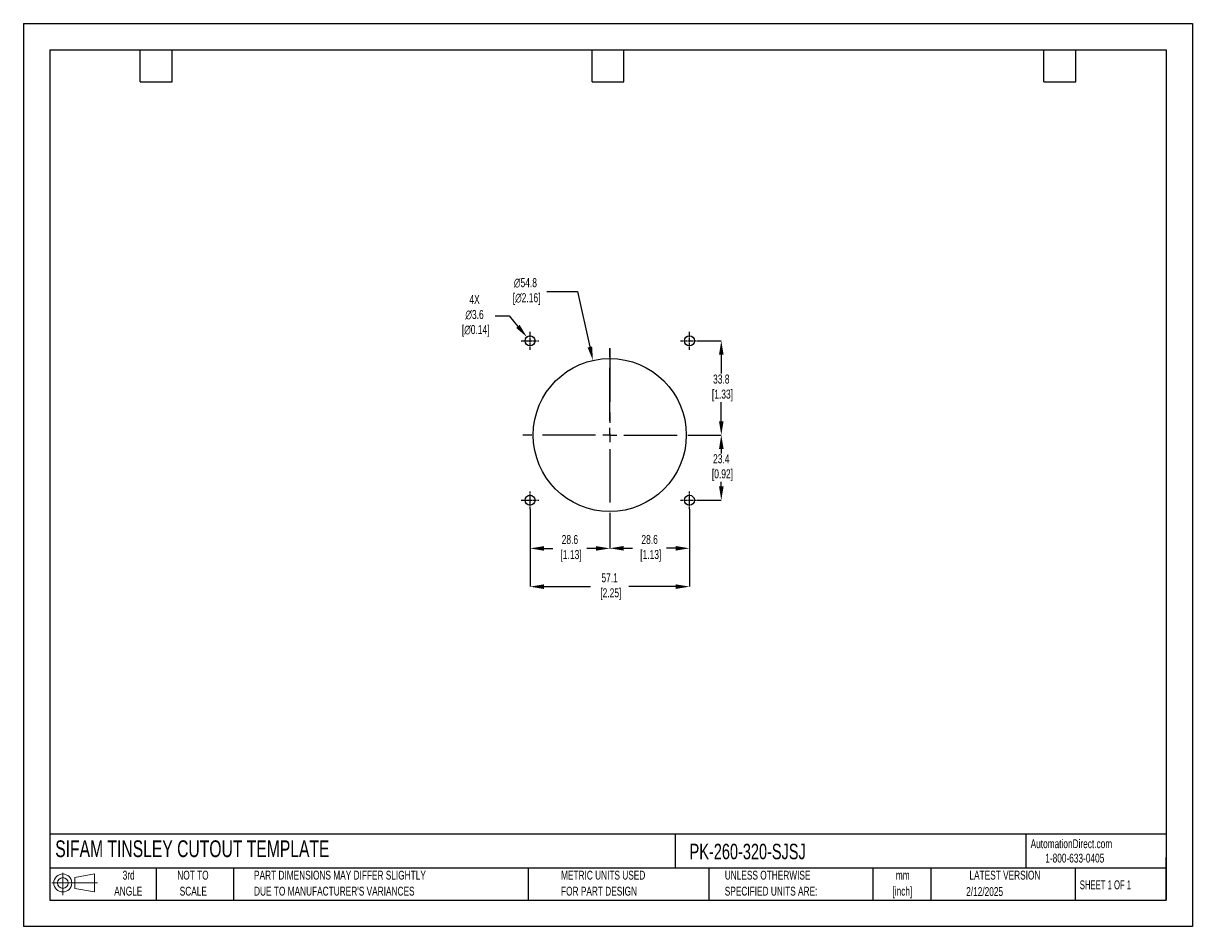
# Model space of a CAD drawing. Header units: millimetres. Extents: x 0 to 419, y 0 to 324.
import ezdxf

# ---------------------------------------------------------------- set-up
doc = ezdxf.new("R2010")
doc.units = ezdxf.units.MM
doc.header["$LTSCALE"] = 1.5
doc.header["$PDSIZE"] = -1
doc.linetypes.add('CENTERX2', pattern=[20.32, 12.7, -2.54, 2.54, -2.54])
for name, color, linetype in [('1', 7, 'Continuous'), ('CENTER', 40, 'CENTERX2'), ('SLD-DEFPOINTS', 7, 'Continuous')]:
    doc.layers.add(name, color=color, linetype=linetype)
doc.layers.add('DIMENSIONS', color=140, linetype='Continuous', lineweight=25)
doc.layers.add('TEXT', color=140, linetype='Continuous', lineweight=25)
doc.styles.add('SLDTEXTSTYLE0', font='TXT', dxfattribs={"width": 0.7})
doc.styles.add('SLDTEXTSTYLE1', font='TXT', dxfattribs={"width": 0.65})
doc.dimstyles.new('SLDDIMSTYLE0', dxfattribs={"dimtxt": 3.237012, "dimasz": 4.953, "dimexe": 0, "dimexo": 0.0625, "dimgap": 0.809253, "dimtad": 0, "dimtih": 1, "dimtoh": 1, "dimrnd": 1e-09, "dimzin": 12, "dimdsep": 46, "dimtxsty": 'SLDTEXTSTYLE0', "dimsah": 1, "dimcen": 0, "dimadec": 0, "dimazin": 3, "dimtfac": 1, "dimtofl": 0, "dimtmove": 0, "dimatfit": 3, "dimfxl": 0, "dimfrac": 2, "dimtolj": 1, "dimtzin": 12, "dimarcsym": 0})

# ---------------------------------------------------------------- blocks, each defined once
blk = doc.blocks.new('Block11')
at = {"color": 7, "linetype": 'Continuous', "lineweight": 18}
for p, q in [((0, 4.32), (16.31, 4.32)), ((3.88, 7.97), (3.88, 0)), ((8.22, 6.25), (15.26, 7.55)), ((8.22, 2.39), (8.22, 6.25)), ((15.26, 7.55), (15.26, 1.1)), ((8.22, 2.39), (15.26, 1.1))]:
    blk.add_line(p, q, dxfattribs=at)
for radius in [3.23, 1.93]:
    blk.add_circle((3.88, 4.32), radius, dxfattribs=at)
blk = doc.blocks.new('Block12')
at = {"layer": 'SLD-DEFPOINTS'}
blk.add_blockref('Block11', (0, 0), dxfattribs=at)
blk = doc.blocks.new('SW_NOTE_0_1')
at = {"layer": 'TEXT', "color": 0, "linetype": 'CENTERX2', "lineweight": 18, "char_height": 3.175, "attachment_point": 2, "style": 'SLDTEXTSTYLE0'}
for s, insert in [('mm', (4.27, 4.09)), ('[inch]', (4.14, -1.64))]:
    blk.add_mtext(s, dxfattribs=dict(at, insert=insert))
blk = doc.blocks.new('SW_NOTE_0_2')
at = {"layer": 'TEXT', "color": 0, "linetype": 'CENTERX2', "lineweight": 18, "char_height": 3.175, "attachment_point": 1, "style": 'SLDTEXTSTYLE0'}
for s, insert in [('UNLESS OTHERWISE', (0, 4.09)), ('SPECIFIED UNITS ARE:', (0, -1.64))]:
    blk.add_mtext(s, dxfattribs=dict(at, insert=insert))
blk = doc.blocks.new('SW_NOTE_0_3')
at = {"layer": 'TEXT', "color": 0, "linetype": 'CENTERX2', "lineweight": 18, "char_height": 3.175, "attachment_point": 1, "style": 'SLDTEXTSTYLE0'}
for s, insert in [('PART DIMENSIONS MAY DIFFER SLIGHTLY', (0, 4.09)), ("DUE TO MANUFACTURER'S VARIANCES", (0, -1.64))]:
    blk.add_mtext(s, dxfattribs=dict(at, insert=insert))
blk = doc.blocks.new('SW_NOTE_0_4')
at = {"layer": 'TEXT', "color": 0, "linetype": 'CENTERX2', "lineweight": 18, "char_height": 3.175, "attachment_point": 2, "style": 'SLDTEXTSTYLE0'}
for s, insert in [('NOT TO', (7.89, 4.09)), ('SCALE', (8.03, -1.64))]:
    blk.add_mtext(s, dxfattribs=dict(at, insert=insert))
blk = doc.blocks.new('SW_NOTE_0_5')
at = {"layer": 'TEXT', "color": 0, "linetype": 'CENTERX2', "lineweight": 18, "char_height": 3.175, "attachment_point": 2, "style": 'SLDTEXTSTYLE0'}
for s, insert in [('3rd', (3.47, 4.09)), ('ANGLE', (3.33, -1.64))]:
    blk.add_mtext(s, dxfattribs=dict(at, insert=insert))
blk = doc.blocks.new('SW_NOTE_0_6')
at = {"layer": 'TEXT', "color": 0, "linetype": 'CENTERX2', "lineweight": 18, "char_height": 3.175, "attachment_point": 1, "style": 'SLDTEXTSTYLE0'}
for s, insert in [('METRIC UNITS USED', (0, 4.09)), ('FOR PART DESIGN', (0, -1.64))]:
    blk.add_mtext(s, dxfattribs=dict(at, insert=insert))
blk = doc.blocks.new('SW_CENTERMARKSYMBOL_0')
at = {"layer": 'CENTER', "color": 0}
for p, q in [((0, 5.08), (0, 31.2)), ((-5.08, 0), (-31.2, 0)), ((0, 0), (-2.54, 0)), ((0, 0), (0, 2.54)), ((0, 0), (0, -2.54)), ((0, 0), (2.54, 0)), ((5.08, 0), (31.2, 0)), ((0, -5.08), (0, -31.2))]:
    blk.add_line(p, q, dxfattribs=at)
blk = doc.blocks.new('*D21')
at = {"layer": 'Defpoints', "color": 0}
for p in [(238.76, 149.69), (210.19, 145.06), (238.76, 135.64)]:
    blk.add_point(p, dxfattribs=at)
at = {"layer": 'DIMENSIONS', "color": 0, "lineweight": -2}
for p, q in [((238.76, 149.63), (238.76, 135.64)), ((210.19, 145), (210.19, 135.64)), ((215.14, 135.64), (218.38, 135.64)), ((233.81, 135.64), (230.57, 135.64))]:
    blk.add_line(p, q, dxfattribs=at)
at = {"layer": 'DIMENSIONS', "color": 0}
for points in [[(215.14, 136.47), (215.14, 134.82), (210.19, 135.64)], [(233.81, 136.47), (233.81, 134.82), (238.76, 135.64)]]:
    blk.add_solid(points, dxfattribs=at)
at = {"layer": 'DIMENSIONS', "color": 0, "insert": (224.47, 135.64), "char_height": 3.237, "attachment_point": 5, "style": 'SLDTEXTSTYLE0'}
blk.add_mtext('\\A1;28.6\\P [1.13]', dxfattribs=at)
blk = doc.blocks.new('*D22')
at = {"layer": 'Defpoints', "color": 0}
for p in [(181.61, 149.69), (238.76, 149.69), (238.76, 121.9)]:
    blk.add_point(p, dxfattribs=at)
at = {"layer": 'DIMENSIONS', "color": 0, "lineweight": -2}
for p, q in [((181.61, 149.63), (181.61, 121.9)), ((238.76, 149.63), (238.76, 121.9)), ((186.56, 121.9), (203.3, 121.9)), ((233.81, 121.9), (217, 121.9))]:
    blk.add_line(p, q, dxfattribs=at)
at = {"layer": 'DIMENSIONS', "color": 0}
for points in [[(186.56, 122.72), (186.56, 121.07), (181.61, 121.9)], [(233.81, 122.72), (233.81, 121.07), (238.76, 121.9)]]:
    blk.add_solid(points, dxfattribs=at)
at = {"layer": 'DIMENSIONS', "color": 0, "insert": (210.15, 121.9), "char_height": 3.237, "attachment_point": 5, "style": 'SLDTEXTSTYLE0'}
blk.add_mtext('\\A1;57.1\\P [2.25]', dxfattribs=at)
blk = doc.blocks.new('*D23')
at = {"layer": 'Defpoints', "color": 0}
for p in [(241.38, 176.25), (241.95, 152.88), (250.16, 152.88)]:
    blk.add_point(p, dxfattribs=at)
at = {"layer": 'DIMENSIONS', "color": 0, "lineweight": -2}
for p, q in [((241.44, 176.25), (250.16, 176.25)), ((250.16, 171.3), (250.16, 169.69)), ((250.16, 157.84), (250.16, 159.44)), ((242.01, 152.88), (250.16, 152.88))]:
    blk.add_line(p, q, dxfattribs=at)
at = {"layer": 'DIMENSIONS', "color": 0}
for points in [[(249.34, 171.3), (250.99, 171.3), (250.16, 176.25)], [(249.34, 157.84), (250.99, 157.84), (250.16, 152.88)]]:
    blk.add_solid(points, dxfattribs=at)
at = {"layer": 'DIMENSIONS', "color": 0, "insert": (250.16, 164.57), "char_height": 3.237, "attachment_point": 5, "style": 'SLDTEXTSTYLE0'}
blk.add_mtext('\\A1;23.4\\P [0.92]', dxfattribs=at)
blk = doc.blocks.new('*D24')
at = {"layer": 'Defpoints', "color": 0}
for p in [(241.95, 210.03), (241.38, 176.25), (250.16, 176.25)]:
    blk.add_point(p, dxfattribs=at)
at = {"layer": 'DIMENSIONS', "color": 0, "lineweight": -2}
for p, q in [((242.01, 210.03), (250.16, 210.03)), ((250.16, 205.08), (250.16, 198.27)), ((250.16, 181.21), (250.16, 188.02)), ((241.44, 176.25), (250.16, 176.25))]:
    blk.add_line(p, q, dxfattribs=at)
at = {"layer": 'DIMENSIONS', "color": 0}
for points in [[(249.34, 205.08), (250.99, 205.08), (250.16, 210.03)], [(249.34, 181.21), (250.99, 181.21), (250.16, 176.25)]]:
    blk.add_solid(points, dxfattribs=at)
at = {"layer": 'DIMENSIONS', "color": 0, "insert": (250.16, 193.14), "char_height": 3.237, "attachment_point": 5, "style": 'SLDTEXTSTYLE0'}
blk.add_mtext('\\A1;33.8\\P [1.33]', dxfattribs=at)
blk = doc.blocks.new('*D25')
at = {"layer": 'Defpoints', "color": 0}
for p in [(181.61, 149.69), (210.19, 145.06), (181.61, 135.61)]:
    blk.add_point(p, dxfattribs=at)
at = {"layer": 'DIMENSIONS', "color": 0, "lineweight": -2}
for p, q in [((181.61, 149.63), (181.61, 135.61)), ((210.19, 145), (210.19, 135.61)), ((186.56, 135.61), (189.8, 135.61)), ((205.23, 135.61), (201.99, 135.61))]:
    blk.add_line(p, q, dxfattribs=at)
at = {"layer": 'DIMENSIONS', "color": 0}
for points in [[(186.56, 136.43), (186.56, 134.78), (181.61, 135.61)], [(205.23, 136.43), (205.23, 134.78), (210.19, 135.61)]]:
    blk.add_solid(points, dxfattribs=at)
at = {"layer": 'DIMENSIONS', "color": 0, "insert": (195.9, 135.61), "char_height": 3.237, "attachment_point": 5, "style": 'SLDTEXTSTYLE0'}
blk.add_mtext('\\A1;28.6\\P [1.13]', dxfattribs=at)
blk = doc.blocks.new('*D26')
at = {"layer": 'Defpoints', "color": 0}
for p in [(204.15, 203.01), (216.22, 149.5)]:
    blk.add_point(p, dxfattribs=at)
at = {"layer": 'DIMENSIONS', "color": 0, "lineweight": -2}
for p, q in [((187.58, 227.7), (198.57, 227.7)), ((198.57, 227.7), (203.06, 207.84))]:
    blk.add_line(p, q, dxfattribs=at)
at = {"layer": 'DIMENSIONS', "color": 0}
blk.add_solid([(203.86, 208.02), (202.25, 207.66), (204.15, 203.01)], dxfattribs=at)
at = {"layer": 'DIMENSIONS', "color": 0, "insert": (179.97, 227.7), "char_height": 3.237, "attachment_point": 5, "style": 'SLDTEXTSTYLE0'}
blk.add_mtext('\\A1;∅54.8\\P [∅2.16]', dxfattribs=at)
blk = doc.blocks.new('*D27')
at = {"layer": 'Defpoints', "color": 0}
for p in [(180.47, 211.4), (182.76, 208.67)]:
    blk.add_point(p, dxfattribs=at)
at = {"layer": 'DIMENSIONS', "color": 0, "lineweight": -2}
for p, q in [((169.14, 218.98), (174.09, 218.98)), ((174.09, 218.98), (177.28, 215.19))]:
    blk.add_line(p, q, dxfattribs=at)
at = {"layer": 'DIMENSIONS', "color": 0}
blk.add_solid([(177.91, 215.72), (176.65, 214.66), (180.47, 211.4)], dxfattribs=at)
at = {"layer": 'DIMENSIONS', "color": 0, "insert": (161.72, 218.98), "char_height": 3.237, "attachment_point": 5, "style": 'SLDTEXTSTYLE0'}
blk.add_mtext('\\A1;4X\\P∅3.6\\P [∅0.14]', dxfattribs=at)

msp = doc.modelspace()

# ---------------------------------------------------------------- linework, layer by layer
at = {"color": 7, "linetype": 'Continuous'}
for p, q in [((0, 323.85), (0, 0)), ((0, 323.85), (419.1, 323.85)), ((419.1, 323.85), (419.1, 0)), ((419.1, 0), (0, 0))]:
    msp.add_line(p, q, dxfattribs=at)
at = {"layer": '1', "color": 1, "linetype": 'Continuous'}
for centre, radius in [((181.61, 210.03), 1.78), ((238.76, 210.03), 1.78), ((210.19, 176.25), 27.43), ((181.61, 152.88), 1.78), ((238.76, 152.88), 1.78)]:
    msp.add_circle(centre, radius, dxfattribs=at)
at = {"layer": 'CENTER', "ltscale": 0.05}
for p, q in [((178.42, 210.03), (184.8, 210.03)), ((181.61, 206.84), (181.61, 213.22)), ((235.57, 210.03), (241.95, 210.03)), ((238.76, 206.84), (238.76, 213.22)), ((181.61, 149.69), (181.61, 156.07)), ((238.76, 149.69), (238.76, 156.07)), ((178.42, 152.88), (184.8, 152.88)), ((235.57, 152.88), (241.95, 152.88))]:
    msp.add_line(p, q, dxfattribs=at)
at = {"layer": 'CENTER'}
msp.add_line((210.19, 207.25), (210.19, 176.25), dxfattribs=at)
at = {"layer": 'TEXT'}
for p, q in [((9.52, 314.32), (409.57, 314.32)), ((9.52, 314.32), (9.52, 9.52)), ((41.91, 302.89), (41.91, 314.32)), ((53.34, 302.89), (53.34, 314.32)), ((203.83, 302.89), (203.83, 314.32)), ((215.26, 302.89), (215.26, 314.32)), ((365.76, 302.89), (365.76, 314.32)), ((377.19, 302.89), (377.19, 314.32)), ((409.57, 314.32), (409.57, 9.52)), ((41.91, 302.89), (53.34, 302.89)), ((203.83, 302.89), (215.26, 302.89)), ((365.76, 302.89), (377.19, 302.89)), ((409.57, 33.19), (9.52, 33.19)), ((233.64, 33.19), (233.64, 20.95)), ((359.36, 33.19), (359.36, 20.95)), ((409.57, 9.52), (409.57, 24.77)), ((409.57, 20.95), (9.52, 20.95)), ((47.62, 20.95), (47.62, 9.52)), ((75.32, 20.95), (75.32, 9.52)), ((180.97, 20.95), (180.97, 9.52)), ((245.67, 20.95), (245.67, 9.52)), ((304.54, 20.95), (304.54, 9.52)), ((325.22, 20.95), (325.22, 9.52)), ((377.02, 20.95), (377.02, 9.52)), ((9.52, 9.52), (409.57, 9.52))]:
    msp.add_line(p, q, dxfattribs=at)

# ---------------------------------------------------------------- block references
at = {"layer": 'CENTER'}
msp.add_blockref('SW_CENTERMARKSYMBOL_0', (210.19, 176.25), dxfattribs=at)
at = {"layer": 'SLD-DEFPOINTS'}
msp.add_blockref('Block12', (10.26, 11.33), dxfattribs=at)
at = {"layer": 'TEXT', "linetype": 'CENTERX2', "lineweight": 18}
for name, p in [('SW_NOTE_0_5', (34.27, 15.95)), ('SW_NOTE_0_4', (52.89, 15.95)), ('SW_NOTE_0_3', (82.68, 15.95)), ('SW_NOTE_0_6', (192.72, 15.95)), ('SW_NOTE_0_2', (251.41, 15.95)), ('SW_NOTE_0_1', (310.93, 15.95))]:
    msp.add_blockref(name, p, dxfattribs=at)

# ---------------------------------------------------------------- texts
at = {"layer": 'TEXT', "linetype": 'CENTERX2', "lineweight": 25, "attachment_point": 1, "style": 'SLDTEXTSTYLE0'}
for s, insert, char_height in [('SIFAM TINSLEY CUTOUT TEMPLATE', (11.42, 30.93), 6), ('PK-260-320-SJSJ', (238.81, 29.71), 5.5562)]:
    msp.add_mtext(s, dxfattribs=dict(at, insert=insert, char_height=char_height))
at = {"layer": 'TEXT', "linetype": 'CENTERX2', "lineweight": 18, "char_height": 3.175}
for s, insert, attachment_point, style in [('AutomationDirect.com', (361.04, 31.31), 1, 'SLDTEXTSTYLE0'), ('1-800-633-0405', (366.29, 26.16), 1, 'SLDTEXTSTYLE0'), ('LATEST VERSION', (351.83, 20.05), 2, 'SLDTEXTSTYLE0'), ('2/12/2025', (344.55, 14.16), 2, 'SLDTEXTSTYLE0'), ('SHEET 1 OF 1', (378.66, 16.58), 1, 'SLDTEXTSTYLE1')]:
    msp.add_mtext(s, dxfattribs=dict(at, insert=insert, attachment_point=attachment_point, style=style))

# ---------------------------------------------------------------- dimensions: what is measured, and where the dimension line sits
at = {"layer": 'DIMENSIONS'}
dim = msp.add_diameter_dim_2p(p1=(216.2223, 149.5016), p2=(204.1483, 203.0062), text='<>\\P[]', dimstyle='SLDDIMSTYLE0', override={"dimdec": 1}, dxfattribs=at)
dim.commit()
dim.dimension.update_dxf_attribs({"geometry": '*D26', "text_midpoint": (179.9726, 227.704), "dimtype": 163})
dim = msp.add_diameter_dim_2p(p1=(182.76, 208.67), p2=(180.47, 211.4), text='4X\\P<>\\P[]', dimstyle='SLDDIMSTYLE0', override={"dimdec": 1}, dxfattribs=at)
dim.commit()
dim.dimension.update_dxf_attribs({"geometry": '*D27', "text_midpoint": (161.72, 218.98)})
for base, p1, p2, picture, middle in [((250.16, 176.25), (241.95, 210.03), (241.38, 176.25), '*D24', (250.16, 193.14)), ((250.16, 152.88), (241.38, 176.25), (241.95, 152.88), '*D23', (250.16, 164.57))]:
    dim = msp.add_linear_dim(base=base, p1=p1, p2=p2, angle=90, text='<>\\P[]', dimstyle='SLDDIMSTYLE0', override={"dimdec": 1}, dxfattribs=at)
    dim.commit()
    dim.dimension.update_dxf_attribs({"geometry": picture, "text_midpoint": middle})
dim = msp.add_linear_dim(base=(238.76030829, 121.89690115), p1=(181.61030829, 149.69382472), p2=(238.76030829, 149.69382472), text='<>\\P[]', dimstyle='SLDDIMSTYLE0', override={"dimdec": 1}, dxfattribs=at)
dim.commit()
dim.dimension.update_dxf_attribs({"geometry": '*D22', "text_midpoint": (210.14810518, 121.89690115), "dimtype": 160})
for base, p2, picture, middle in [((181.61, 135.61), (181.61, 149.69), '*D25', (195.9, 135.61)), ((238.76, 135.64), (238.76, 149.69), '*D21', (224.47, 135.64))]:
    dim = msp.add_linear_dim(base=base, p1=(210.19, 145.06), p2=p2, text='<>\\P[]', dimstyle='SLDDIMSTYLE0', override={"dimdec": 1}, dxfattribs=at)
    dim.commit()
    dim.dimension.update_dxf_attribs({"geometry": picture, "text_midpoint": middle})

doc.saveas('drawing.dxf')
